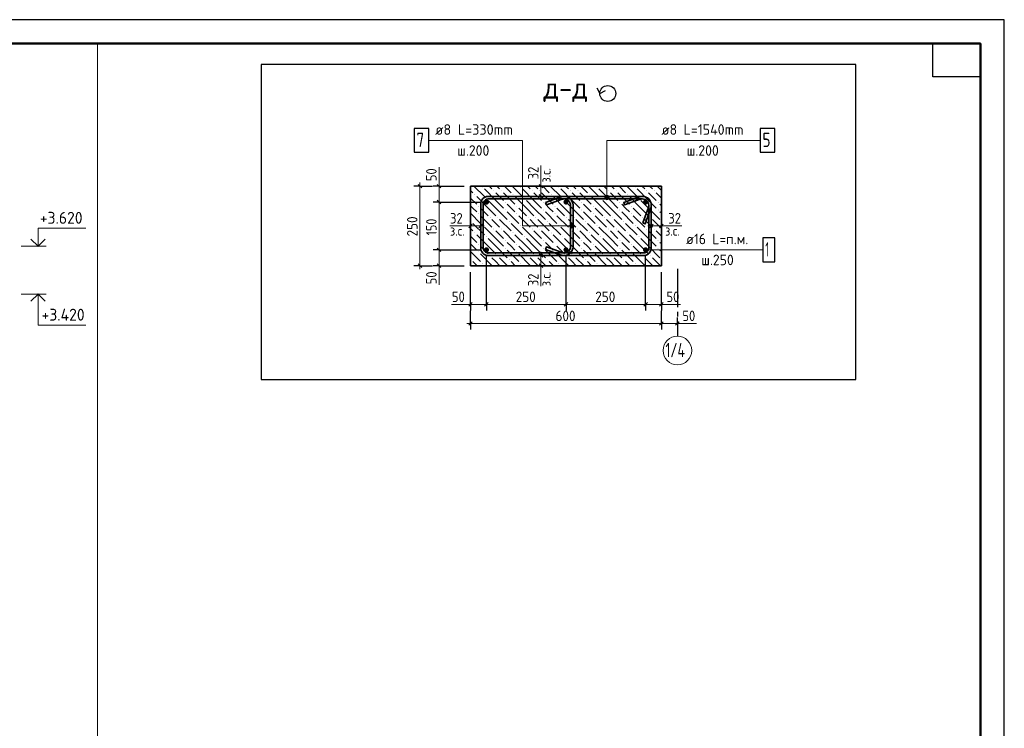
# Model space of a CAD drawing. Header units: millimetres. Extents: x 0 to 42000, y 0 to 29700.
# Tile 12 of 12: x 21370 to 42000, y 14850 to 29700. Entities that reach past the tile are written whole.
import ezdxf

# ---------------------------------------------------------------- set-up
doc = ezdxf.new("R2010")
doc.units = ezdxf.units.MM
doc.linetypes.add('______2', pattern=[270, 200, -70])
doc.linetypes.add('______5', pattern=[1100, 800, -100, 100, -100])
for name, color, linetype, lineweight in [('S1 Продольная арматура', 52, 'Continuous', 25), ('Standard', 7, 'Continuous', 25), ('Заголовок чертежа', 7, 'Continuous', 25), ('Затяжка', 52, 'Continuous', 25), ('Оси', 7, '______5', 13), ('Позиционная метка линия выноска', 7, 'Continuous', 13), ('Размерная выноска', 7, 'Continuous', 13), ('Хомут', 52, 'Continuous', 25)]:
    doc.layers.add(name, color=color, linetype=linetype, lineweight=lineweight)
doc.layers.add('ЖБ Пилон', color=7, linetype='______2', lineweight=13, true_color=0xa0a0a0)
doc.styles.add('ISOCPEUR', font='txt')

msp = doc.modelspace()

# ---------------------------------------------------------------- hatches: boundary and pattern name
at = {"layer": 'S1 Продольная арматура', "linetype": 'Continuous', "lineweight": 18, "transparency": 33554687}
for points in [[(31203, 25878), (31199, 25898), (31188, 25915), (31170, 25927), (31150, 25931), (31129, 25927), (31112, 25915), (31101, 25898), (31097, 25878), (31101, 25857), (31112, 25840), (31129, 25828), (31150, 25824), (31170, 25828), (31188, 25840), (31199, 25857)], [(32870, 25878), (32866, 25898), (32854, 25915), (32837, 25927), (32817, 25931), (32796, 25927), (32779, 25915), (32767, 25898), (32763, 25878), (32767, 25857), (32779, 25840), (32796, 25828), (32817, 25824), (32837, 25828), (32854, 25840), (32866, 25857)], [(34537, 25878), (34532, 25898), (34521, 25915), (34504, 25927), (34483, 25931), (34463, 25927), (34445, 25915), (34434, 25898), (34430, 25878), (34434, 25857), (34445, 25840), (34463, 25828), (34483, 25824), (34504, 25828), (34521, 25840), (34532, 25857)], [(31203, 24878), (31199, 24898), (31188, 24915), (31170, 24927), (31150, 24931), (31129, 24927), (31112, 24915), (31101, 24898), (31097, 24878), (31101, 24857), (31112, 24840), (31129, 24828), (31150, 24824), (31170, 24828), (31188, 24840), (31199, 24857)], [(32870, 24878), (32866, 24898), (32854, 24915), (32837, 24927), (32817, 24931), (32796, 24927), (32779, 24915), (32767, 24898), (32763, 24878), (32767, 24857), (32779, 24840), (32796, 24828), (32817, 24824), (32837, 24828), (32854, 24840), (32866, 24857)], [(34537, 24878), (34532, 24898), (34521, 24915), (34504, 24927), (34483, 24931), (34463, 24927), (34445, 24915), (34434, 24898), (34430, 24878), (34434, 24857), (34445, 24840), (34463, 24828), (34483, 24824), (34504, 24828), (34521, 24840), (34532, 24857)]]:
    msp.add_hatch(color=7, dxfattribs=at).paths.add_polyline_path(points)
at = {"layer": 'ЖБ Пилон', "linetype": 'Continuous', "lineweight": 18, "transparency": 33554687}
for points in [[(30900, 26032), (30906, 26039), (30913, 26032), (30906, 26026)], [(31060, 26192), (31066, 26199), (31073, 26192), (31066, 26186)], [(31300, 26112), (31306, 26119), (31313, 26112), (31306, 26106)], [(31460, 26112), (31466, 26119), (31473, 26112), (31466, 26106)], [(31700, 26032), (31706, 26039), (31713, 26032), (31706, 26026)], [(31860, 26192), (31866, 26199), (31873, 26192), (31866, 26186)], [(32100, 26112), (32106, 26119), (32113, 26112), (32106, 26106)], [(32260, 26112), (32266, 26119), (32273, 26112), (32266, 26106)], [(32500, 26032), (32506, 26039), (32513, 26032), (32506, 26026)], [(32660, 26192), (32666, 26199), (32673, 26192), (32666, 26186)], [(32900, 26112), (32906, 26119), (32913, 26112), (32906, 26106)], [(33060, 26112), (33066, 26119), (33073, 26112), (33066, 26106)], [(33300, 26032), (33306, 26039), (33313, 26032), (33306, 26026)], [(33460, 26192), (33466, 26199), (33473, 26192), (33466, 26186)], [(33700, 26112), (33706, 26119), (33713, 26112), (33706, 26106)], [(33860, 26112), (33866, 26119), (33873, 26112), (33866, 26106)], [(34100, 26032), (34106, 26039), (34113, 26032), (34106, 26026)], [(34260, 26192), (34266, 26199), (34273, 26192), (34266, 26186)], [(34500, 26112), (34506, 26119), (34513, 26112), (34506, 26106)], [(34660, 26112), (34666, 26119), (34673, 26112), (34666, 26106)], [(30980, 25792), (30986, 25799), (30993, 25792), (30986, 25786)], [(31140, 25952), (31146, 25959), (31153, 25952), (31146, 25946)], [(31540, 25872), (31546, 25879), (31553, 25872), (31546, 25866)], [(31780, 25792), (31786, 25799), (31793, 25792), (31786, 25786)], [(31940, 25952), (31946, 25959), (31953, 25952), (31946, 25946)], [(32340, 25872), (32346, 25879), (32353, 25872), (32346, 25866)], [(32580, 25792), (32586, 25799), (32593, 25792), (32586, 25786)], [(32740, 25952), (32746, 25959), (32753, 25952), (32746, 25946)], [(33140, 25872), (33146, 25879), (33153, 25872), (33146, 25866)], [(33380, 25792), (33386, 25799), (33393, 25792), (33386, 25786)], [(33540, 25952), (33546, 25959), (33553, 25952), (33546, 25946)], [(33940, 25872), (33946, 25879), (33953, 25872), (33946, 25866)], [(34180, 25792), (34186, 25799), (34193, 25792), (34186, 25786)], [(34340, 25952), (34346, 25959), (34353, 25952), (34346, 25946)], [(34740, 25872), (34746, 25879), (34753, 25872), (34746, 25866)], [(30980, 25632), (30986, 25639), (30993, 25632), (30986, 25626)], [(31540, 25712), (31546, 25719), (31553, 25712), (31546, 25706)], [(31780, 25632), (31786, 25639), (31793, 25632), (31786, 25626)], [(32340, 25712), (32346, 25719), (32353, 25712), (32346, 25706)], [(32580, 25632), (32586, 25639), (32593, 25632), (32586, 25626)], [(33140, 25712), (33146, 25719), (33153, 25712), (33146, 25706)], [(33380, 25632), (33386, 25639), (33393, 25632), (33386, 25626)], [(33940, 25712), (33946, 25719), (33953, 25712), (33946, 25706)], [(34180, 25632), (34186, 25639), (34193, 25632), (34186, 25626)], [(34740, 25712), (34746, 25719), (34753, 25712), (34746, 25706)], [(30820, 25472), (30826, 25479), (30833, 25472), (30826, 25466)], [(31060, 25392), (31066, 25399), (31073, 25392), (31066, 25386)], [(31220, 25552), (31226, 25559), (31233, 25552), (31226, 25546)], [(31380, 25552), (31386, 25559), (31393, 25552), (31386, 25546)], [(31620, 25472), (31626, 25479), (31633, 25472), (31626, 25466)], [(31860, 25392), (31866, 25399), (31873, 25392), (31866, 25386)], [(32020, 25552), (32026, 25559), (32033, 25552), (32026, 25546)], [(32180, 25552), (32186, 25559), (32193, 25552), (32186, 25546)], [(32420, 25472), (32426, 25479), (32433, 25472), (32426, 25466)], [(32660, 25392), (32666, 25399), (32673, 25392), (32666, 25386)], [(32820, 25552), (32826, 25559), (32833, 25552), (32826, 25546)], [(32980, 25552), (32986, 25559), (32993, 25552), (32986, 25546)], [(33220, 25472), (33226, 25479), (33233, 25472), (33226, 25466)], [(33460, 25392), (33466, 25399), (33473, 25392), (33466, 25386)], [(33620, 25552), (33626, 25559), (33633, 25552), (33626, 25546)], [(33780, 25552), (33786, 25559), (33793, 25552), (33786, 25546)], [(34020, 25472), (34026, 25479), (34033, 25472), (34026, 25466)], [(34260, 25392), (34266, 25399), (34273, 25392), (34266, 25386)], [(34420, 25552), (34426, 25559), (34433, 25552), (34426, 25546)], [(34580, 25552), (34586, 25559), (34593, 25552), (34586, 25546)], [(30900, 25232), (30906, 25239), (30913, 25232), (30906, 25226)], [(31300, 25312), (31306, 25319), (31313, 25312), (31306, 25306)], [(31460, 25312), (31466, 25319), (31473, 25312), (31466, 25306)], [(31700, 25232), (31706, 25239), (31713, 25232), (31706, 25226)], [(32100, 25312), (32106, 25319), (32113, 25312), (32106, 25306)], [(32260, 25312), (32266, 25319), (32273, 25312), (32266, 25306)], [(32500, 25232), (32506, 25239), (32513, 25232), (32506, 25226)], [(32900, 25312), (32906, 25319), (32913, 25312), (32906, 25306)], [(33060, 25312), (33066, 25319), (33073, 25312), (33066, 25306)], [(33300, 25232), (33306, 25239), (33313, 25232), (33306, 25226)], [(33700, 25312), (33706, 25319), (33713, 25312), (33706, 25306)], [(33860, 25312), (33866, 25319), (33873, 25312), (33866, 25306)], [(34100, 25232), (34106, 25239), (34113, 25232), (34106, 25226)], [(34500, 25312), (34506, 25319), (34513, 25312), (34506, 25306)], [(34660, 25312), (34666, 25319), (34673, 25312), (34666, 25306)], [(30980, 24992), (30986, 24999), (30993, 24992), (30986, 24986)], [(31140, 25152), (31146, 25159), (31153, 25152), (31146, 25146)], [(31540, 25072), (31546, 25079), (31553, 25072), (31546, 25066)], [(31780, 24992), (31786, 24999), (31793, 24992), (31786, 24986)], [(31940, 25152), (31946, 25159), (31953, 25152), (31946, 25146)], [(32340, 25072), (32346, 25079), (32353, 25072), (32346, 25066)], [(32580, 24992), (32586, 24999), (32593, 24992), (32586, 24986)], [(32740, 25152), (32746, 25159), (32753, 25152), (32746, 25146)], [(33140, 25072), (33146, 25079), (33153, 25072), (33146, 25066)], [(33380, 24992), (33386, 24999), (33393, 24992), (33386, 24986)], [(33540, 25152), (33546, 25159), (33553, 25152), (33546, 25146)], [(33940, 25072), (33946, 25079), (33953, 25072), (33946, 25066)], [(34180, 24992), (34186, 24999), (34193, 24992), (34186, 24986)], [(34340, 25152), (34346, 25159), (34353, 25152), (34346, 25146)], [(34740, 25072), (34746, 25079), (34753, 25072), (34746, 25066)], [(30980, 24832), (30986, 24839), (30993, 24832), (30986, 24826)], [(31220, 24752), (31226, 24759), (31233, 24752), (31226, 24746)], [(31380, 24752), (31386, 24759), (31393, 24752), (31386, 24746)], [(31540, 24912), (31546, 24919), (31553, 24912), (31546, 24906)], [(31780, 24832), (31786, 24839), (31793, 24832), (31786, 24826)], [(32020, 24752), (32026, 24759), (32033, 24752), (32026, 24746)], [(32180, 24752), (32186, 24759), (32193, 24752), (32186, 24746)], [(32340, 24912), (32346, 24919), (32353, 24912), (32346, 24906)], [(32580, 24832), (32586, 24839), (32593, 24832), (32586, 24826)], [(32820, 24752), (32826, 24759), (32833, 24752), (32826, 24746)], [(32980, 24752), (32986, 24759), (32993, 24752), (32986, 24746)], [(33140, 24912), (33146, 24919), (33153, 24912), (33146, 24906)], [(33380, 24832), (33386, 24839), (33393, 24832), (33386, 24826)], [(33620, 24752), (33626, 24759), (33633, 24752), (33626, 24746)], [(33780, 24752), (33786, 24759), (33793, 24752), (33786, 24746)], [(33940, 24912), (33946, 24919), (33953, 24912), (33946, 24906)], [(34180, 24832), (34186, 24839), (34193, 24832), (34186, 24826)], [(34420, 24752), (34426, 24759), (34433, 24752), (34426, 24746)], [(34580, 24752), (34586, 24759), (34593, 24752), (34586, 24746)], [(34740, 24912), (34746, 24919), (34753, 24912), (34746, 24906)], [(30820, 24672), (30826, 24679), (30833, 24672), (30826, 24666)], [(31060, 24592), (31066, 24599), (31073, 24592), (31066, 24586)], [(31620, 24672), (31626, 24679), (31633, 24672), (31626, 24666)], [(31860, 24592), (31866, 24599), (31873, 24592), (31866, 24586)], [(32420, 24672), (32426, 24679), (32433, 24672), (32426, 24666)], [(32660, 24592), (32666, 24599), (32673, 24592), (32666, 24586)], [(33220, 24672), (33226, 24679), (33233, 24672), (33226, 24666)], [(33460, 24592), (33466, 24599), (33473, 24592), (33466, 24586)], [(34020, 24672), (34026, 24679), (34033, 24672), (34026, 24666)], [(34260, 24592), (34266, 24599), (34273, 24592), (34266, 24586)]]:
    msp.add_hatch(color=7, dxfattribs=at).paths.add_polyline_path(points, flags=16)
at = {"layer": 'Позиционная метка линия выноска', "linetype": 'Continuous', "lineweight": 13, "transparency": 33554687}
for points in [[(33714, 25993), (33637, 25993), (33630, 25971)], [(33714, 25993), (33630, 25971), (33720, 25971)], [(33698, 26010), (33653, 26010), (33637, 25993)], [(33698, 26010), (33637, 25993), (33714, 25993)], [(33653, 26010), (33698, 26010), (33675, 26016)], [(33720, 25971), (33630, 25971), (33637, 25948)], [(33720, 25971), (33637, 25948), (33714, 25948)], [(33714, 25948), (33637, 25948), (33653, 25932)], [(33714, 25948), (33653, 25932), (33698, 25932)], [(33698, 25932), (33653, 25932), (33675, 25926)], [(32900, 25355), (32900, 25400), (32893, 25378)], [(32900, 25400), (32916, 25339), (32916, 25416)], [(32900, 25400), (32900, 25355), (32916, 25339)], [(32916, 25416), (32938, 25333), (32938, 25423)], [(32916, 25416), (32916, 25339), (32938, 25333)], [(32938, 25423), (32938, 25333), (32961, 25339)], [(32938, 25423), (32961, 25339), (32961, 25416)], [(32961, 25416), (32961, 25339), (32977, 25355)], [(32961, 25416), (32977, 25355), (32977, 25400)], [(32977, 25400), (32977, 25355), (32983, 25378)]]:
    msp.add_hatch(color=7, dxfattribs=at).paths.add_polyline_path(points)

# ---------------------------------------------------------------- linework, layer by layer
at = {"layer": 'S1 Продольная арматура', "color": 7, "linetype": 'Continuous', "lineweight": 25, "transparency": 33554687}
msp.add_lwpolyline([(36942, 24628), (37192, 24628), (37192, 25128), (36942, 25128), (36942, 24628)], dxfattribs=at)
at = {"layer": 'Standard', "color": 7, "linetype": 'Continuous', "lineweight": 35, "transparency": 33554687}
for p, q in [((41500, 27600), (41500, 20500)), ((41500, 27200), (41500, 20100))]:
    msp.add_line(p, q, dxfattribs=at)
at = {"layer": 'Standard', "color": 7, "linetype": 'Continuous', "lineweight": 50, "transparency": 33554687}
msp.add_line((41500, 27100), (41500, 23200), dxfattribs=at)
at = {"layer": 'Standard', "color": 7, "linetype": 'Continuous', "lineweight": -3, "transparency": 33554687}
for p, q in [((29756, 26211), (29631, 26211)), ((29756, 26211), (29881, 26211)), ((29756, 26211), (30022, 26211)), ((30156, 26211), (30031, 26211)), ((30156, 26211), (30281, 26211)), ((30156, 26211), (30683, 26211)), ((32291, 26211), (32166, 26211)), ((32291, 26211), (32416, 26211)), ((32291, 25998), (32166, 25998)), ((32291, 25998), (32416, 25998)), ((30156, 25878), (30031, 25878)), ((30156, 25878), (30281, 25878)), ((30156, 25878), (31017, 25878)), ((30817, 25378), (30817, 25503)), ((30817, 25378), (30817, 25253)), ((31030, 25378), (31030, 25503)), ((31030, 25378), (31030, 25253)), ((34603, 25378), (34603, 25503)), ((34603, 25378), (34603, 25253)), ((34817, 25378), (34817, 25503)), ((34817, 25378), (34817, 25253)), ((30156, 24878), (30031, 24878)), ((30156, 24878), (30281, 24878)), ((30156, 24878), (31017, 24878)), ((32291, 24758), (32166, 24758)), ((32291, 24758), (32416, 24758)), ((29756, 24544), (29631, 24544)), ((29756, 24544), (29881, 24544)), ((29756, 24544), (30022, 24544)), ((30156, 24544), (30031, 24544)), ((30156, 24544), (30281, 24544)), ((30156, 24544), (30683, 24544)), ((32291, 24544), (32166, 24544)), ((32291, 24544), (32416, 24544)), ((30817, 23733), (30817, 23858)), ((30817, 23733), (30817, 23608)), ((31150, 23733), (31150, 23858)), ((31150, 23733), (31150, 23608)), ((32817, 23733), (32817, 23858)), ((32817, 23733), (32817, 23608)), ((34483, 23733), (34483, 23858)), ((34483, 23733), (34483, 23608)), ((34817, 23733), (34817, 23858)), ((34817, 23733), (34817, 23608)), ((30817, 23333), (30817, 23600)), ((30817, 23333), (30817, 23458)), ((30817, 23333), (30817, 23208)), ((34817, 23333), (34817, 23458)), ((34817, 23333), (34817, 23208)), ((35150, 23333), (35150, 23458)), ((35150, 23333), (35150, 23208)), ((35150, 23333), (35150, 23200))]:
    msp.add_line(p, q, dxfattribs=at)
at = {"layer": 'Standard', "color": 7, "linetype": 'Continuous', "lineweight": 25, "transparency": 33554687}
for p, q in [((29718, 26248), (29793, 26173)), ((30118, 26248), (30193, 26173)), ((32329, 26173), (32254, 26248)), ((32329, 25960), (32254, 26035)), ((30118, 25915), (30193, 25840)), ((30854, 25415), (30779, 25340)), ((31067, 25415), (30992, 25340)), ((34566, 25340), (34641, 25415)), ((34779, 25340), (34854, 25415)), ((30118, 24915), (30193, 24840)), ((32254, 24795), (32329, 24720)), ((29718, 24582), (29793, 24507)), ((30118, 24582), (30193, 24507)), ((32254, 24582), (32329, 24507)), ((30779, 23696), (30854, 23771)), ((31112, 23696), (31187, 23771)), ((32779, 23696), (32854, 23771)), ((34446, 23696), (34521, 23771)), ((34779, 23696), (34854, 23771)), ((30779, 23296), (30854, 23371)), ((34779, 23296), (34854, 23371)), ((35112, 23296), (35187, 23371))]:
    msp.add_line(p, q, dxfattribs=at)
at = {"layer": 'Standard', "color": 7, "linetype": 'Continuous', "lineweight": 13, "transparency": 33554687}
for p, q in [((29756, 26211), (29756, 26286)), ((30156, 26211), (30156, 26286)), ((30156, 26211), (30156, 25878)), ((32291, 26211), (32291, 26286)), ((32291, 25998), (32291, 26211)), ((32291, 25998), (32291, 25923)), ((30156, 25878), (30156, 24878)), ((30817, 25378), (30742, 25378)), ((31030, 25378), (30817, 25378)), ((31030, 25378), (31105, 25378)), ((34603, 25378), (34528, 25378)), ((34603, 25378), (34817, 25378)), ((34817, 25378), (34892, 25378)), ((21398, 24951), (21928, 24951)), ((30156, 24878), (30156, 24544)), ((32291, 24758), (32291, 24833)), ((32291, 24758), (32291, 24544)), ((29756, 24544), (29756, 24469)), ((30156, 24544), (30156, 24469)), ((32291, 24544), (32291, 24469)), ((21398, 23951), (21928, 23951)), ((30817, 23733), (30742, 23733)), ((30817, 23733), (31150, 23733)), ((31150, 23733), (32817, 23733)), ((32817, 23733), (34483, 23733)), ((34483, 23733), (34817, 23733)), ((34817, 23733), (34892, 23733)), ((30817, 23333), (30742, 23333)), ((30817, 23333), (34817, 23333)), ((34817, 23333), (35150, 23333)), ((35150, 23333), (35225, 23333))]:
    msp.add_line(p, q, dxfattribs=at)
at = {"layer": 'Standard', "color": 7, "linetype": 'Continuous', "lineweight": 25, "transparency": 33554687}
for points in [[(0, 0), (42000, 0), (42000, 29700), (0, 29700), (0, 0)], [(41500, 29200), (41500, 28500), (40500, 28500), (40500, 29200), (41500, 29200)]]:
    msp.add_lwpolyline(points, close=True, dxfattribs=at)
at = {"layer": 'Standard', "color": 7, "linetype": 'Continuous', "lineweight": 50, "transparency": 33554687}
msp.add_lwpolyline([(2000, 29200), (41500, 29200), (41500, 500), (2000, 500), (2000, 29200)], close=True, dxfattribs=at)
at = {"layer": 'Standard', "color": 7, "linetype": 'Continuous', "lineweight": 13, "transparency": 33554687}
for points in [[(23000, 29200), (2000, 29200), (2000, 500), (23000, 500), (23000, 29200)], [(41500, 29200), (23000, 29200), (23000, 6000), (41500, 6000), (41500, 29200)], [(29756, 26211), (29756, 25061), (29756, 25061), (29756, 24544)], [(21754, 24951), (21754, 25331), (22754, 25331)], [(21754, 23951), (21754, 23301), (22754, 23301)]]:
    msp.add_lwpolyline(points, dxfattribs=at)
at = {"layer": 'Standard', "color": 254, "linetype": 'Continuous', "lineweight": 25, "true_color": 0xc4c4ff, "transparency": 33554687}
msp.add_lwpolyline([(26431, 22163), (38892, 22163), (38892, 28760), (26431, 28760), (26431, 22163)], dxfattribs=at)
at = {"layer": 'Standard', "color": 7, "linetype": 'Continuous', "lineweight": 25, "transparency": 33554687}
msp.add_lwpolyline([(33461, 28270), (33524, 28153), (33641, 28217)], dxfattribs=at)
at = {"layer": 'Standard', "color": 7, "linetype": 'Continuous', "lineweight": 35, "transparency": 33554687}
for points in [[(21606, 25100), (21754, 24951), (21902, 25100)], [(21606, 23803), (21754, 23951), (21902, 23803)]]:
    msp.add_lwpolyline(points, dxfattribs=at)
at = {"layer": 'Standard', "color": 7, "linetype": 'Continuous', "lineweight": -3, "transparency": 33554687}
for points in [[(31150, 23733), (31150, 23750), (31150, 23750), (31150, 23750), (31150, 23750), (31150, 23750), (31150, 23750), (31150, 24122), (31150, 24122), (31150, 24744)], [(32817, 23733), (32817, 23750), (32817, 23750), (32817, 23750), (32817, 23750), (32817, 24744)], [(34483, 23733), (34483, 23750), (34483, 23750), (34483, 24744)], [(30817, 23733), (30817, 23750), (30817, 23750), (30817, 23750), (30817, 23750), (30817, 23750), (30817, 23750), (30817, 23958), (30817, 23958), (30817, 24411)], [(34817, 23733), (34817, 23750), (34817, 23750), (34817, 24411)], [(34817, 23333), (34817, 23350), (34817, 23350), (34817, 23600)]]:
    msp.add_lwpolyline(points, dxfattribs=at)
at = {"layer": 'Standard', "color": 7, "linetype": 'Continuous', "lineweight": 25, "transparency": 33554687}
msp.add_circle((33691, 28153), 167, dxfattribs=at)
at = {"layer": 'ЖБ Пилон', "color": 7, "linetype": 'Continuous', "lineweight": 35, "transparency": 33554687}
for p, q in [((30817, 26211), (30817, 24544)), ((34817, 26211), (30817, 26211)), ((34817, 24544), (34817, 26211)), ((30817, 24544), (34817, 24544))]:
    msp.add_line(p, q, dxfattribs=at)
at = {"layer": 'ЖБ Пилон', "color": 9, "linetype": 'Continuous', "lineweight": 18, "true_color": 0xc7c7c7, "transparency": 33554687}
for p, q in [((30888, 26211), (31106, 25992)), ((31208, 26211), (31266, 26152)), ((31426, 26152), (31368, 26211)), ((31528, 26211), (31666, 26072)), ((31688, 26211), (31906, 25992)), ((32008, 26211), (32066, 26152)), ((32226, 26152), (32168, 26211)), ((32328, 26211), (32466, 26072)), ((32488, 26211), (32706, 25992)), ((32808, 26211), (32866, 26152)), ((33026, 26152), (32968, 26211)), ((33128, 26211), (33266, 26072)), ((33288, 26211), (33506, 25992)), ((33608, 26211), (33666, 26152)), ((33826, 26152), (33768, 26211)), ((33928, 26211), (34066, 26072)), ((34088, 26211), (34306, 25992)), ((34408, 26211), (34466, 26152)), ((34626, 26152), (34568, 26211)), ((34728, 26211), (34817, 26122)), ((30817, 26122), (30866, 26072)), ((31346, 25912), (31106, 26152)), ((31346, 26072), (31506, 25912)), ((31506, 26072), (31746, 25832)), ((32146, 25912), (31906, 26152)), ((32146, 26072), (32306, 25912)), ((32306, 26072), (32546, 25832)), ((32946, 25912), (32706, 26152)), ((32946, 26072), (33106, 25912)), ((33106, 26072), (33346, 25832)), ((33746, 25912), (33506, 26152)), ((33746, 26072), (33906, 25912)), ((33906, 26072), (34146, 25832)), ((34546, 25912), (34306, 26152)), ((34546, 26072), (34706, 25912)), ((34706, 26072), (34817, 25962)), ((30817, 25962), (30946, 25832)), ((30866, 25752), (30817, 25802)), ((31186, 25752), (30946, 25992)), ((31186, 25912), (31346, 25752)), ((31346, 25912), (31506, 25752)), ((31666, 25752), (31586, 25832)), ((31986, 25752), (31746, 25992)), ((31986, 25912), (32146, 25752)), ((32146, 25912), (32306, 25752)), ((32466, 25752), (32386, 25832)), ((32786, 25752), (32546, 25992)), ((32786, 25912), (32946, 25752)), ((32946, 25912), (33106, 25752)), ((33266, 25752), (33186, 25832)), ((33586, 25752), (33346, 25992)), ((33586, 25912), (33746, 25752)), ((33746, 25912), (33906, 25752)), ((34066, 25752), (33986, 25832)), ((34386, 25752), (34146, 25992)), ((34386, 25912), (34546, 25752)), ((34546, 25912), (34706, 25752)), ((34817, 25802), (34786, 25832)), ((30817, 25642), (31026, 25432)), ((30946, 25672), (30866, 25752)), ((31026, 25752), (31186, 25592)), ((31026, 25592), (31266, 25352)), ((31186, 25752), (31346, 25592)), ((31346, 25752), (31586, 25512)), ((31586, 25672), (31826, 25432)), ((31746, 25672), (31666, 25752)), ((31826, 25752), (31986, 25592)), ((31826, 25592), (32066, 25352)), ((31986, 25752), (32146, 25592)), ((32146, 25752), (32386, 25512)), ((32386, 25672), (32626, 25432)), ((32546, 25672), (32466, 25752)), ((32626, 25752), (32786, 25592)), ((32626, 25592), (32866, 25352)), ((32786, 25752), (32946, 25592)), ((32946, 25752), (33186, 25512)), ((33186, 25672), (33426, 25432)), ((33346, 25672), (33266, 25752)), ((33426, 25752), (33586, 25592)), ((33426, 25592), (33666, 25352)), ((33586, 25752), (33746, 25592)), ((33746, 25752), (33986, 25512)), ((33986, 25672), (34226, 25432)), ((34146, 25672), (34066, 25752)), ((34226, 25752), (34386, 25592)), ((34226, 25592), (34466, 25352)), ((34386, 25752), (34546, 25592)), ((34546, 25752), (34786, 25512)), ((34786, 25672), (34817, 25642)), ((30866, 25432), (31106, 25192)), ((31346, 25432), (31266, 25512)), ((31426, 25352), (31346, 25432)), ((31426, 25512), (31666, 25272)), ((31666, 25432), (31906, 25192)), ((32146, 25432), (32066, 25512)), ((32226, 25352), (32146, 25432)), ((32226, 25512), (32466, 25272)), ((32466, 25432), (32706, 25192)), ((32946, 25432), (32866, 25512)), ((33026, 25352), (32946, 25432)), ((33026, 25512), (33266, 25272)), ((33266, 25432), (33506, 25192)), ((33746, 25432), (33666, 25512)), ((33826, 25352), (33746, 25432)), ((33826, 25512), (34066, 25272)), ((34066, 25432), (34306, 25192)), ((34546, 25432), (34466, 25512)), ((34626, 25352), (34546, 25432)), ((34626, 25512), (34817, 25322)), ((30817, 25322), (30866, 25272)), ((31186, 24952), (30946, 25192)), ((31346, 25112), (31106, 25352)), ((31346, 25272), (31506, 25112)), ((31506, 25272), (31746, 25032)), ((31986, 24952), (31746, 25192)), ((32146, 25112), (31906, 25352)), ((32146, 25272), (32306, 25112)), ((32306, 25272), (32546, 25032)), ((32786, 24952), (32546, 25192)), ((32946, 25112), (32706, 25352)), ((32946, 25272), (33106, 25112)), ((33106, 25272), (33346, 25032)), ((33586, 24952), (33346, 25192)), ((33746, 25112), (33506, 25352)), ((33746, 25272), (33906, 25112)), ((33906, 25272), (34146, 25032)), ((34386, 24952), (34146, 25192)), ((34546, 25112), (34306, 25352)), ((34546, 25272), (34706, 25112)), ((34706, 25272), (34817, 25162)), ((30817, 25162), (30946, 25032)), ((30866, 24952), (30817, 25002)), ((31186, 25112), (31346, 24952)), ((31346, 25112), (31506, 24952)), ((31666, 24952), (31586, 25032)), ((31986, 25112), (32146, 24952)), ((32146, 25112), (32306, 24952)), ((32466, 24952), (32386, 25032)), ((32786, 25112), (32946, 24952)), ((32946, 25112), (33106, 24952)), ((33266, 24952), (33186, 25032)), ((33586, 25112), (33746, 24952)), ((33746, 25112), (33906, 24952)), ((34066, 24952), (33986, 25032)), ((34386, 25112), (34546, 24952)), ((34546, 25112), (34706, 24952)), ((34817, 25002), (34786, 25032)), ((30817, 24842), (31026, 24632)), ((30946, 24872), (30866, 24952)), ((31026, 24952), (31186, 24792)), ((31026, 24792), (31266, 24552)), ((31186, 24952), (31346, 24792)), ((31346, 24952), (31586, 24712)), ((31586, 24872), (31826, 24632)), ((31746, 24872), (31666, 24952)), ((31826, 24952), (31986, 24792)), ((31826, 24792), (32066, 24552)), ((31986, 24952), (32146, 24792)), ((32146, 24952), (32386, 24712)), ((32386, 24872), (32626, 24632)), ((32546, 24872), (32466, 24952)), ((32626, 24952), (32786, 24792)), ((32626, 24792), (32866, 24552)), ((32786, 24952), (32946, 24792)), ((32946, 24952), (33186, 24712)), ((33186, 24872), (33426, 24632)), ((33346, 24872), (33266, 24952)), ((33426, 24952), (33586, 24792)), ((33426, 24792), (33666, 24552)), ((33586, 24952), (33746, 24792)), ((33746, 24952), (33986, 24712)), ((33986, 24872), (34226, 24632)), ((34146, 24872), (34066, 24952)), ((34226, 24952), (34386, 24792)), ((34226, 24792), (34466, 24552)), ((34386, 24952), (34546, 24792)), ((34546, 24952), (34786, 24712)), ((34786, 24872), (34817, 24842)), ((30866, 24632), (30954, 24544)), ((31114, 24544), (31106, 24552)), ((31346, 24632), (31266, 24712)), ((31426, 24552), (31346, 24632)), ((31426, 24712), (31594, 24544)), ((31666, 24632), (31754, 24544)), ((31914, 24544), (31906, 24552)), ((32146, 24632), (32066, 24712)), ((32226, 24552), (32146, 24632)), ((32226, 24712), (32394, 24544)), ((32466, 24632), (32554, 24544)), ((32714, 24544), (32706, 24552)), ((32946, 24632), (32866, 24712)), ((33026, 24552), (32946, 24632)), ((33026, 24712), (33194, 24544)), ((33266, 24632), (33354, 24544)), ((33514, 24544), (33506, 24552)), ((33746, 24632), (33666, 24712)), ((33826, 24552), (33746, 24632)), ((33826, 24712), (33994, 24544)), ((34066, 24632), (34154, 24544)), ((34314, 24544), (34306, 24552)), ((34546, 24632), (34466, 24712)), ((34626, 24552), (34546, 24632)), ((34626, 24712), (34794, 24544))]:
    msp.add_line(p, q, dxfattribs=at)
at = {"layer": 'Затяжка', "color": 7, "linetype": 'Continuous', "lineweight": 25, "transparency": 33554687}
msp.add_lwpolyline([(29632, 26921), (29942, 26921), (29942, 27421), (29632, 27421), (29632, 26921)], dxfattribs=at)
at = {"layer": 'Затяжка', "color": 7, "linetype": 'Continuous', "lineweight": 35, "transparency": 33554687}
msp.add_lwpolyline([(32389, 25868), (32716, 25987), (32723, 25989), (32731, 25991), (32738, 25993), (32746, 25995), (32753, 25996), (32761, 25997), (32769, 25997), (32776, 25998), (32787, 25998), (32820, 25993), (32854, 25982), (32885, 25964), (32910, 25943), (32932, 25917), (32949, 25886), (32960, 25852), (32965, 25820), (32965, 24935), (32960, 24903), (32949, 24869), (32932, 24838), (32910, 24812), (32885, 24791), (32854, 24773), (32820, 24762), (32787, 24758), (32776, 24758), (32769, 24758), (32761, 24758), (32753, 24759), (32746, 24760), (32738, 24762), (32731, 24764), (32723, 24766), (32716, 24768), (32389, 24887), (32407, 24937), (32734, 24819), (32739, 24817), (32744, 24815), (32750, 24814), (32755, 24813), (32761, 24812), (32766, 24811), (32772, 24811), (32777, 24811), (32783, 24811), (32808, 24814), (32832, 24822), (32854, 24835), (32872, 24850), (32888, 24868), (32900, 24891), (32908, 24915), (32912, 24939), (32912, 25816), (32908, 25840), (32900, 25865), (32888, 25887), (32872, 25905), (32854, 25920), (32832, 25933), (32808, 25941), (32783, 25944), (32777, 25944), (32772, 25944), (32766, 25944), (32761, 25943), (32755, 25942), (32750, 25941), (32744, 25940), (32739, 25938), (32734, 25937), (32407, 25818), (32389, 25868)], dxfattribs=at)
msp.add_lwpolyline([(32389, 25868), (32716, 25987), (32723, 25989), (32731, 25991), (32738, 25993), (32746, 25995), (32753, 25996), (32761, 25997), (32769, 25997), (32776, 25998), (32787, 25998), (32820, 25993), (32854, 25982), (32885, 25964), (32910, 25943), (32932, 25917), (32949, 25886), (32960, 25852), (32965, 25820), (32965, 24935), (32960, 24903), (32949, 24869), (32932, 24838), (32910, 24812), (32885, 24791), (32854, 24773), (32820, 24762), (32787, 24758), (32776, 24758), (32769, 24758), (32761, 24758), (32753, 24759), (32746, 24760), (32738, 24762), (32731, 24764), (32723, 24766), (32716, 24768), (32389, 24887), (32407, 24937), (32734, 24819), (32739, 24817), (32744, 24815), (32750, 24814), (32755, 24813), (32761, 24812), (32766, 24811), (32772, 24811), (32777, 24811), (32783, 24811), (32808, 24814), (32832, 24822), (32854, 24835), (32872, 24850), (32888, 24868), (32900, 24891), (32908, 24915), (32912, 24939), (32912, 25816), (32908, 25840), (32900, 25865), (32888, 25887), (32872, 25905), (32854, 25920), (32832, 25933), (32808, 25941), (32783, 25944), (32777, 25944), (32772, 25944), (32766, 25944), (32761, 25943), (32755, 25942), (32750, 25941), (32744, 25940), (32739, 25938), (32734, 25937), (32407, 25818), (32389, 25868)], dxfattribs=at)
msp.add_lwpolyline([(32389, 25868), (32716, 25987), (32723, 25989), (32731, 25991), (32738, 25993), (32746, 25995), (32753, 25996), (32761, 25997), (32769, 25997), (32776, 25998), (32787, 25998), (32820, 25993), (32854, 25982), (32885, 25964), (32910, 25943), (32932, 25917), (32949, 25886), (32960, 25852), (32965, 25820), (32965, 24935), (32960, 24903), (32949, 24869), (32932, 24838), (32910, 24812), (32885, 24791), (32854, 24773), (32820, 24762), (32787, 24758), (32776, 24758), (32769, 24758), (32761, 24758), (32753, 24759), (32746, 24760), (32738, 24762), (32731, 24764), (32723, 24766), (32716, 24768), (32389, 24887), (32407, 24937), (32734, 24819), (32739, 24817), (32744, 24815), (32750, 24814), (32755, 24813), (32761, 24812), (32766, 24811), (32772, 24811), (32777, 24811), (32783, 24811), (32808, 24814), (32832, 24822), (32854, 24835), (32872, 24850), (32888, 24868), (32900, 24891), (32908, 24915), (32912, 24939), (32912, 25816), (32908, 25840), (32900, 25865), (32888, 25887), (32872, 25905), (32854, 25920), (32832, 25933), (32808, 25941), (32783, 25944), (32777, 25944), (32772, 25944), (32766, 25944), (32761, 25943), (32755, 25942), (32750, 25941), (32744, 25940), (32739, 25938), (32734, 25937), (32407, 25818), (32389, 25868)], dxfattribs=at)
at = {"layer": 'Оси', "color": 8, "linetype": '______5', "lineweight": -3, "transparency": 33554687}
msp.add_line((35150, 24478), (35150, 23067), dxfattribs=at)
at = {"layer": 'Оси', "color": 7, "linetype": 'Continuous', "lineweight": 13, "transparency": 33554687}
msp.add_circle((35150, 22767), 300, dxfattribs=at)
at = {"layer": 'Позиционная метка линия выноска', "color": 7, "linetype": 'Continuous', "lineweight": 13, "transparency": 33554687}
for p, q in [((33675, 26016), (33675, 26016)), ((33630, 25971), (33630, 25971)), ((33675, 25926), (33675, 25926)), ((33720, 25971), (33720, 25971)), ((32893, 25378), (32893, 25378)), ((32938, 25423), (32938, 25423)), ((32983, 25378), (32983, 25378)), ((32938, 25333), (32938, 25333)), ((34483, 24878), (36942, 24878)), ((37192, 24878), (37193, 24878))]:
    msp.add_line(p, q, dxfattribs=at)
for points in [[(29942, 27171), (31907, 27171), (31907, 25378), (32938, 25378)], [(36882, 27171), (33675, 27171), (33675, 25971)]]:
    msp.add_lwpolyline(points, dxfattribs=at)
for centre in [(33675, 25971), (32938, 25378)]:
    msp.add_circle(centre, 45, dxfattribs=at)
at = {"layer": 'Размерная выноска', "color": 7, "linetype": 'Continuous', "lineweight": 13, "transparency": 33554687}
for p, q in [((32291, 26211), (32291, 26641)), ((30156, 26611), (30156, 26211)), ((30817, 25378), (30386, 25378)), ((34817, 25378), (35247, 25378)), ((30156, 24544), (30156, 24144)), ((32291, 24544), (32291, 24114)), ((30817, 23733), (30417, 23733)), ((35217, 23733), (34817, 23733)), ((35550, 23333), (35150, 23333))]:
    msp.add_line(p, q, dxfattribs=at)
at = {"layer": 'Хомут', "color": 7, "linetype": 'Continuous', "lineweight": 25, "transparency": 33554687}
msp.add_lwpolyline([(36882, 26921), (37192, 26921), (37192, 27421), (36882, 27421), (36882, 26921)], dxfattribs=at)
at = {"layer": 'Хомут', "color": 7, "linetype": 'Continuous', "lineweight": 35, "transparency": 33554687}
msp.add_lwpolyline([(34423, 25440), (34542, 25766), (34544, 25772), (34545, 25777), (34547, 25782), (34548, 25788), (34549, 25793), (34549, 25799), (34550, 25804), (34550, 25810), (34550, 25816), (34547, 25840), (34538, 25865), (34526, 25887), (34511, 25905), (34493, 25920), (34470, 25933), (34446, 25941), (34422, 25944), (31183, 25944), (31164, 25942), (31145, 25935), (31128, 25926), (31114, 25914), (31102, 25899), (31092, 25882), (31086, 25863), (31083, 25844), (31083, 24911), (31086, 24892), (31092, 24873), (31102, 24856), (31114, 24841), (31128, 24830), (31145, 24820), (31164, 24813), (31183, 24811), (34450, 24811), (34469, 24813), (34488, 24820), (34505, 24830), (34519, 24841), (34531, 24856), (34541, 24873), (34547, 24892), (34550, 24911), (34550, 25816), (34547, 25840), (34538, 25865), (34526, 25887), (34511, 25905), (34493, 25920), (34470, 25933), (34446, 25941), (34422, 25944), (34415, 25944), (34410, 25944), (34404, 25944), (34399, 25943), (34393, 25942), (34388, 25941), (34383, 25940), (34377, 25938), (34372, 25937), (34045, 25818), (34027, 25868), (34355, 25987), (34362, 25989), (34369, 25991), (34377, 25993), (34384, 25995), (34392, 25996), (34399, 25997), (34407, 25997), (34415, 25998), (34425, 25998), (34458, 25993), (34492, 25982), (34523, 25964), (34549, 25943), (34570, 25917), (34588, 25886), (34599, 25852), (34603, 25820), (34603, 24907), (34599, 24880), (34590, 24851), (34575, 24825), (34557, 24804), (34536, 24785), (34509, 24771), (34481, 24761), (34453, 24758), (31180, 24758), (31152, 24761), (31124, 24771), (31098, 24785), (31076, 24804), (31058, 24825), (31043, 24851), (31034, 24880), (31030, 24907), (31030, 25848), (31034, 25875), (31043, 25904), (31058, 25930), (31076, 25952), (31098, 25970), (31124, 25984), (31152, 25994), (31180, 25998), (34425, 25998), (34458, 25993), (34492, 25982), (34523, 25964), (34549, 25943), (34570, 25917), (34588, 25886), (34599, 25852), (34603, 25820), (34603, 25809), (34603, 25801), (34602, 25794), (34602, 25786), (34600, 25778), (34599, 25771), (34597, 25763), (34595, 25756), (34593, 25749), (34473, 25421), (34423, 25440)], dxfattribs=at)
msp.add_lwpolyline([(34423, 25440), (34542, 25766), (34544, 25772), (34545, 25777), (34547, 25782), (34548, 25788), (34549, 25793), (34549, 25799), (34550, 25804), (34550, 25810), (34550, 25816), (34547, 25840), (34538, 25865), (34526, 25887), (34511, 25905), (34493, 25920), (34470, 25933), (34446, 25941), (34422, 25944), (31183, 25944), (31164, 25942), (31145, 25935), (31128, 25926), (31114, 25914), (31102, 25899), (31092, 25882), (31086, 25863), (31083, 25844), (31083, 24911), (31086, 24892), (31092, 24873), (31102, 24856), (31114, 24841), (31128, 24830), (31145, 24820), (31164, 24813), (31183, 24811), (34450, 24811), (34469, 24813), (34488, 24820), (34505, 24830), (34519, 24841), (34531, 24856), (34541, 24873), (34547, 24892), (34550, 24911), (34550, 25816), (34547, 25840), (34538, 25865), (34526, 25887), (34511, 25905), (34493, 25920), (34470, 25933), (34446, 25941), (34422, 25944), (34415, 25944), (34410, 25944), (34404, 25944), (34399, 25943), (34393, 25942), (34388, 25941), (34383, 25940), (34377, 25938), (34372, 25937), (34045, 25818), (34027, 25868), (34355, 25987), (34362, 25989), (34369, 25991), (34377, 25993), (34384, 25995), (34392, 25996), (34399, 25997), (34407, 25997), (34415, 25998), (34425, 25998), (34458, 25993), (34492, 25982), (34523, 25964), (34549, 25943), (34570, 25917), (34588, 25886), (34599, 25852), (34603, 25820), (34603, 24907), (34599, 24880), (34590, 24851), (34575, 24825), (34557, 24804), (34536, 24785), (34509, 24771), (34481, 24761), (34453, 24758), (31180, 24758), (31152, 24761), (31124, 24771), (31098, 24785), (31076, 24804), (31058, 24825), (31043, 24851), (31034, 24880), (31030, 24907), (31030, 25848), (31034, 25875), (31043, 25904), (31058, 25930), (31076, 25952), (31098, 25970), (31124, 25984), (31152, 25994), (31180, 25998), (34425, 25998), (34458, 25993), (34492, 25982), (34523, 25964), (34549, 25943), (34570, 25917), (34588, 25886), (34599, 25852), (34603, 25820), (34603, 25809), (34603, 25801), (34602, 25794), (34602, 25786), (34600, 25778), (34599, 25771), (34597, 25763), (34595, 25756), (34593, 25749), (34473, 25421), (34423, 25440)], dxfattribs=at)
msp.add_lwpolyline([(34423, 25440), (34542, 25766), (34544, 25772), (34545, 25777), (34547, 25782), (34548, 25788), (34549, 25793), (34549, 25799), (34550, 25804), (34550, 25810), (34550, 25816), (34547, 25840), (34538, 25865), (34526, 25887), (34511, 25905), (34493, 25920), (34470, 25933), (34446, 25941), (34422, 25944), (31183, 25944), (31164, 25942), (31145, 25935), (31128, 25926), (31114, 25914), (31102, 25899), (31092, 25882), (31086, 25863), (31083, 25844), (31083, 24911), (31086, 24892), (31092, 24873), (31102, 24856), (31114, 24841), (31128, 24830), (31145, 24820), (31164, 24813), (31183, 24811), (34450, 24811), (34469, 24813), (34488, 24820), (34505, 24830), (34519, 24841), (34531, 24856), (34541, 24873), (34547, 24892), (34550, 24911), (34550, 25816), (34547, 25840), (34538, 25865), (34526, 25887), (34511, 25905), (34493, 25920), (34470, 25933), (34446, 25941), (34422, 25944), (34415, 25944), (34410, 25944), (34404, 25944), (34399, 25943), (34393, 25942), (34388, 25941), (34383, 25940), (34377, 25938), (34372, 25937), (34045, 25818), (34027, 25868), (34355, 25987), (34362, 25989), (34369, 25991), (34377, 25993), (34384, 25995), (34392, 25996), (34399, 25997), (34407, 25997), (34415, 25998), (34425, 25998), (34458, 25993), (34492, 25982), (34523, 25964), (34549, 25943), (34570, 25917), (34588, 25886), (34599, 25852), (34603, 25820), (34603, 24907), (34599, 24880), (34590, 24851), (34575, 24825), (34557, 24804), (34536, 24785), (34509, 24771), (34481, 24761), (34453, 24758), (31180, 24758), (31152, 24761), (31124, 24771), (31098, 24785), (31076, 24804), (31058, 24825), (31043, 24851), (31034, 24880), (31030, 24907), (31030, 25848), (31034, 25875), (31043, 25904), (31058, 25930), (31076, 25952), (31098, 25970), (31124, 25984), (31152, 25994), (31180, 25998), (34425, 25998), (34458, 25993), (34492, 25982), (34523, 25964), (34549, 25943), (34570, 25917), (34588, 25886), (34599, 25852), (34603, 25820), (34603, 25809), (34603, 25801), (34602, 25794), (34602, 25786), (34600, 25778), (34599, 25771), (34597, 25763), (34595, 25756), (34593, 25749), (34473, 25421), (34423, 25440)], dxfattribs=at)

# ---------------------------------------------------------------- texts
at = {"layer": 'S1 Продольная арматура', "color": 7, "linetype": 'Continuous', "lineweight": 13, "transparency": 33554687, "attachment_point": 7, "style": 'ISOCPEUR'}
for s, insert, char_height, width in [('\\W0.94;ø16 L=п.м. ', (35332, 24995), 220, 1599.14), ('\\W0.56;1', (36992, 24738), 300, 233.32), ('\\W0.95;ш.250 ', (35651, 24555), 220, 962.14)]:
    msp.add_mtext(s, dxfattribs=dict(at, insert=insert, char_height=char_height, width=width))
at = {"layer": 'Standard', "color": 7, "linetype": 'Continuous', "lineweight": 25, "transparency": 33554687, "char_height": 220, "attachment_point": 7, "rotation": 90, "style": 'ISOCPEUR'}
for s, insert, width in [('\\W0.87;32', (32241, 26354), 403.92), ('\\W0.87;50', (30106, 26315), 403.92), ('\\W0.91;250', (29706, 25158), 561.98), ('\\W0.83;150', (30106, 25180), 508.57), ('\\W0.87;50', (30106, 24154), 403.93), ('\\W0.87;32', (32241, 24115), 403.92)]:
    msp.add_mtext(s, dxfattribs=dict(at, insert=insert, width=width))
at = {"layer": 'Standard', "color": 7, "linetype": 'Continuous', "lineweight": 18, "transparency": 33554687, "char_height": 200, "attachment_point": 7, "rotation": 90, "style": 'ISOCPEUR'}
for insert, width in [((32494, 26289), 459.94), ((32494, 24116), 459.96)]:
    msp.add_mtext('\\W0.90;з.с.', dxfattribs=dict(at, insert=insert, width=width))
at = {"layer": 'Standard', "color": 7, "linetype": 'Continuous', "lineweight": 25, "transparency": 33554687, "attachment_point": 7, "style": 'ISOCPEUR'}
for s, insert, char_height, width in [('\\W0.95;+3.620', (21792, 25423), 250, 1067.85), ('\\W0.87;32', (30387, 25428), 220, 403.92), ('\\W0.87;32', (34960, 25428), 220, 403.92), ('\\W0.87;50', (30426, 23783), 220, 403.92), ('\\W0.91;250', (31763, 23783), 220, 561.98), ('\\W0.91;250', (33430, 23783), 220, 561.99), ('\\W0.87;50', (34921, 23783), 220, 403.92), ('\\W0.95;+3.420', (21829, 23393), 250, 1093.07), ('\\W0.91;600', (32597, 23383), 220, 561.98), ('\\W0.87;50', (35254, 23383), 220, 403.92)]:
    msp.add_mtext(s, dxfattribs=dict(at, insert=insert, char_height=char_height, width=width))
at = {"layer": 'Standard', "color": 7, "linetype": 'Continuous', "lineweight": 18, "transparency": 33554687, "char_height": 200, "attachment_point": 7, "style": 'ISOCPEUR'}
for insert, width in [((30388, 25174), 459.96), ((34895, 25174), 459.94)]:
    msp.add_mtext('\\W0.90;з.с.', dxfattribs=dict(at, insert=insert, width=width))
at = {"layer": 'Заголовок чертежа', "color": 7, "linetype": 'Continuous', "lineweight": 50, "transparency": 33554687, "insert": (32344, 27975), "char_height": 450, "width": 1149.52, "attachment_point": 7, "style": 'ISOCPEUR'}
msp.add_mtext('\\W0.91;д-д', dxfattribs=at)
at = {"layer": 'Затяжка', "color": 7, "linetype": 'Continuous', "lineweight": 13, "transparency": 33554687, "attachment_point": 7, "style": 'ISOCPEUR'}
for s, insert, char_height, width in [('\\W0.98;ø8 L=330mm ', (30076, 27288), 220, 1888.53), ('\\W0.78;7', (29682, 27031), 300, 326.41), ('\\W0.95;ш.200 ', (30538, 26848), 220, 962.14)]:
    msp.add_mtext(s, dxfattribs=dict(at, insert=insert, char_height=char_height, width=width))
at = {"layer": 'Оси', "color": 7, "linetype": 'Continuous', "lineweight": 25, "transparency": 33554687, "insert": (34900, 22627), "char_height": 300, "width": 603.89, "attachment_point": 7, "style": 'ISOCPEUR'}
msp.add_mtext('\\W0.69;1/4', dxfattribs=at)
at = {"layer": 'Хомут', "color": 7, "linetype": 'Continuous', "lineweight": 13, "transparency": 33554687, "attachment_point": 7, "style": 'ISOCPEUR'}
for s, insert, char_height, width in [('\\W0.96;ø8 L=1540mm ', (34818, 27288), 220, 2018.39), ('\\W0.78;5', (36932, 27031), 300, 326.43), ('\\W0.95;ш.200 ', (35346, 26848), 220, 962.14)]:
    msp.add_mtext(s, dxfattribs=dict(at, insert=insert, char_height=char_height, width=width))

doc.saveas('drawing.dxf')
